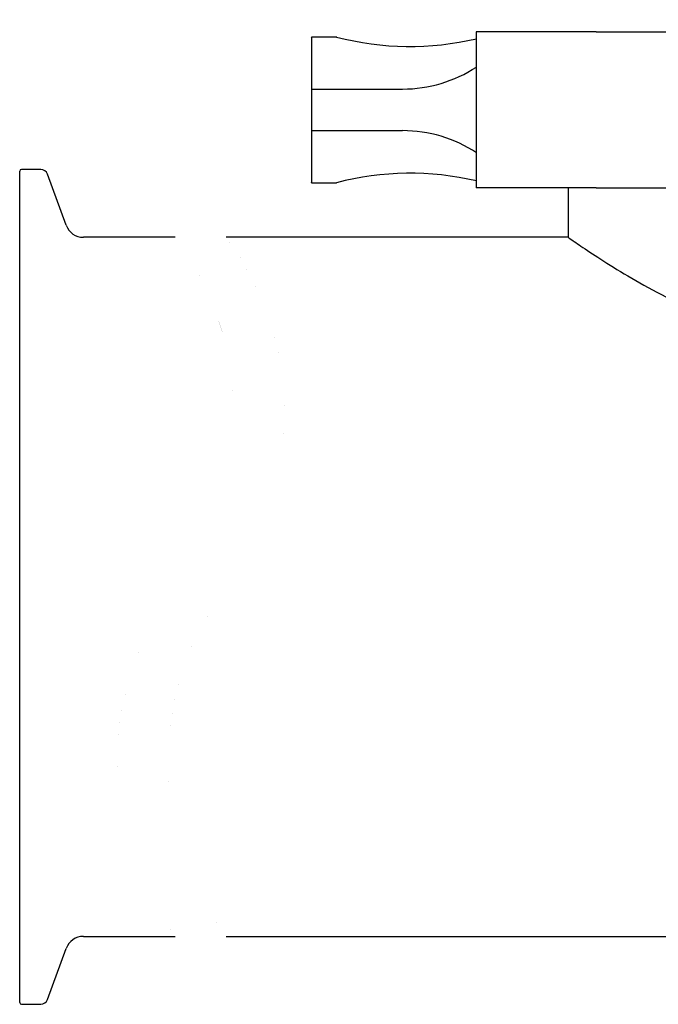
# Paper-space layout 'Sheet1' of a CAD drawing. Header units: millimetres. Extents: x -188 to 296, y -143 to 326.
# Tile 2 of 7: x -169 to -66, y 84 to 242. Entities that reach past the tile are written whole.
import ezdxf

# ---------------------------------------------------------------- set-up
doc = ezdxf.new("R2010")
doc.units = ezdxf.units.MM
for name, color, linetype in [('Default', 7, 'Continuous'), ('FTP-20TS-30T', 7, 'Continuous'), ('TC_2INCH_SEAL_CL', 7, 'Continuous')]:
    doc.layers.add(name, color=color, linetype=linetype)

# ---------------------------------------------------------------- blocks, each defined once
blk = doc.blocks.new('SE17')
at = {"layer": 'FTP-20TS-30T', "color": 7, "linetype": 'Continuous'}
for p, q in [((11.766, 52.463), (11.766, 134.003)), ((13.827, 134.183), (11.946, 134.183)), ((16.324, 128.708), (14.504, 133.71)), ((27.015, 127.523), (18.016, 127.523)), ((18.016, 58.943), (27.015, 58.943)), ((14.504, 52.757), (16.324, 57.759)), ((11.946, 52.283), (13.827, 52.283))]:
    blk.add_line(p, q, dxfattribs=at)
for centre, radius, start, end in [((11.946, 134.003), 0.18, 90, 180), ((13.827, 133.463), 0.72, 20, 90), ((18.016, 129.323), 1.8, 200, 270), ((18.016, 57.143), 1.8, 90, 160), ((11.946, 52.463), 0.18, 180, 270), ((13.827, 53.003), 0.72, 270, 340)]:
    blk.add_arc(centre, radius, start, end, dxfattribs=at)
blk = doc.blocks.new('SE19')
at = {"layer": 'FTP-20TS-30T', "color": 7, "linetype": 'Continuous'}
for p, q in [((65.539, 132.378), (65.539, 127.521)), ((65.543, 127.523), (32.015, 127.523)), ((32.015, 58.943), (132.616, 58.943))]:
    blk.add_line(p, q, dxfattribs=at)
blk.add_open_spline([(65.539, 127.523), (65.539, 127.523), (65.702, 127.409), (66.344, 126.967), (66.819, 126.643), (68.053, 125.821), (68.805, 125.331), (70.525, 124.256), (71.507, 123.663), (73.645, 122.458), (74.802, 121.844), (77.309, 120.65), (78.661, 120.072), (81.493, 119.071), (83.002, 118.638), (86.143, 118.035), (87.745, 117.871), (91.022, 117.87), (92.636, 118.036), (95.766, 118.636), (97.284, 119.071), (101.531, 120.572), (104.065, 121.856), (107.269, 123.662), (108.253, 124.256), (109.967, 125.327), (110.707, 125.81), (111.936, 126.627), (112.425, 126.961), (113.071, 127.406), (113.239, 127.523), (113.239, 127.523)], degree=3, knots=[0.5003494, 0.5003494, 0.5003494, 0.5003494, 0.53125, 0.53125, 0.5625, 0.5625, 0.59375, 0.59375, 0.625, 0.625, 0.65625, 0.65625, 0.6875, 0.6875, 0.71875, 0.71875, 0.75, 0.75, 0.78125, 0.78125, 0.8125, 0.8125, 0.875, 0.875, 0.90625, 0.90625, 0.9375, 0.9375, 0.96875, 0.96875, 1, 1, 1, 1], dxfattribs=at)
at = {"layer": 'TC_2INCH_SEAL_CL', "color": 7, "linetype": 'Continuous'}
for p, q in [((42.85, 147.171), (40.395, 147.171)), ((68.287, 147.678), (56.539, 147.678)), ((56.539, 147.678), (56.539, 132.378)), ((68.287, 147.678), (78.545, 147.678)), ((40.404, 142.067), (49.311, 142.067)), ((40.404, 137.988), (49.311, 137.988)), ((40.395, 132.884), (42.842, 132.884)), ((68.287, 132.378), (56.539, 132.378)), ((68.287, 132.378), (78.545, 132.378))]:
    blk.add_line(p, q, dxfattribs=at)
for centre, radius, start, end in [((50.025, 174.798), 28.55, 255.39297, 283.20425), ((49.305, 155.274), 13.206, 270.02593, 303.25172), ((28947.791, 140.028), 28907.405, 179.995957, 180.004043), ((-28867.001, 140.028), 28907.405, 359.995957, 0.004043), ((49.306, 124.782), 13.205, 56.68347, 89.97555), ((50.025, 105.262), 28.545, 76.78054, 104.60964)]:
    blk.add_arc(centre, radius, start, end, dxfattribs=at)
for centre, major_axis in [((40.395, 118.596), (0, -28.575)), ((40.395, 161.459), (0, 28.575))]:
    blk.add_ellipse(centre, major_axis=major_axis, ratio=0.000564, start_param=2.534657, end_param=3.748529, dxfattribs=at)
blk = doc.blocks.new('SE21')
at = {"layer": 'Default', "color": 7, "linetype": 'Continuous', "const_width": 0.00025}
for points in [[(27.015, 58.943, -0.333333), (27.015, 93.233, 0.333333), (27.015, 127.523, 0.333333)], [(32.015, 58.943, -0.333333), (32.015, 93.233, 0.333333), (32.015, 127.523, 0.333333)]]:
    blk.add_lwpolyline(points, format="xyb", dxfattribs=at)

psp = doc.layouts.new('Sheet1')

# ---------------------------------------------------------------- block references
at = {"layer": 'Default', "xscale": 1.635094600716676, "yscale": 1.635094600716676, "zscale": 1.635094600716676}
for name in ['SE19', 'SE17', 'SE21']:
    psp.add_blockref(name, (-187.792, -1.028), dxfattribs=at)

doc.saveas('drawing.dxf')
